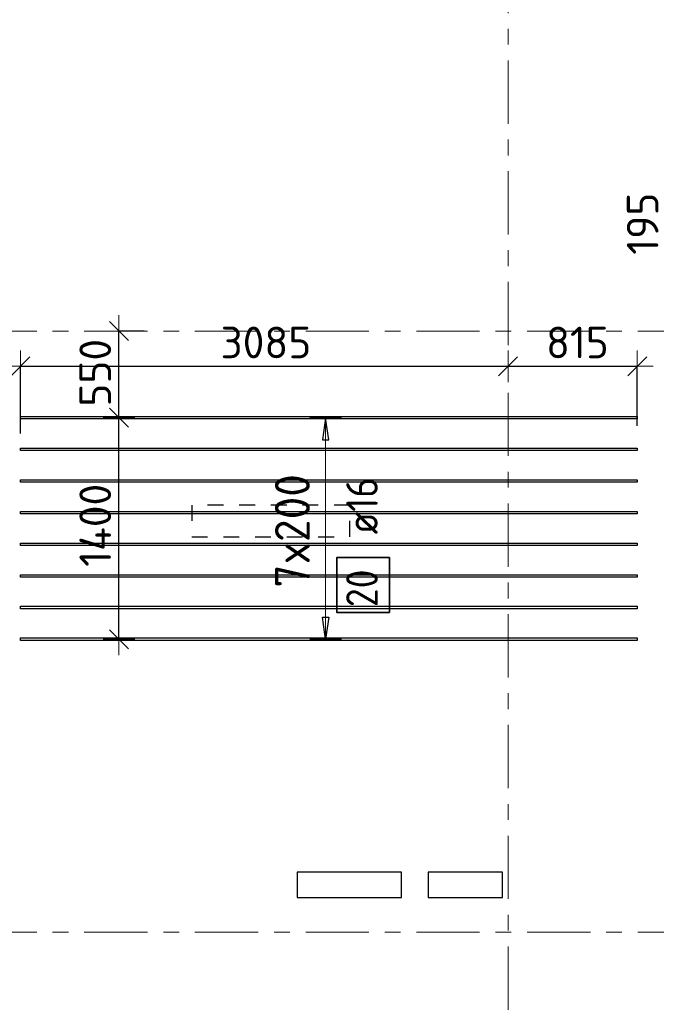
# Model space of a CAD drawing. Header units: metres. Extents: x -38 to 97, y -15 to 21.
# Tile 12 of 256: x 6.06 to 10.09, y 8.54 to 14.77. Entities that reach past the tile are written whole.
import ezdxf

# ---------------------------------------------------------------- set-up
doc = ezdxf.new("R2010")
doc.units = ezdxf.units.M
doc.header["$PDMODE"] = 65
for name, pattern in [('______11', [0.5, 0.4, -0.05, 0, -0.05]), ('______2', [0.0405, 0.03, -0.0105]), ('______5', [1.1, 0.8, -0.1, 0.1, -0.1])]:
    doc.linetypes.add(name, pattern=pattern)
for name, color, linetype, lineweight in [('XR$2$Осевая линия (1)', 7, '______5', 13), ('XR$6$Перекрытие (1)', 7, 'Continuous', 35), ('XR$6$Размерная линия (1)', 7, 'Continuous', 13)]:
    doc.layers.add(name, color=color, linetype=linetype, lineweight=lineweight)
doc.layers.add('XR$6$Арм.стержн.Доп. Арм верхн.зоны Х', color=7, linetype='Continuous', lineweight=35, true_color=0x8c8cff)
doc.layers.add('XR$7$Стена_ бетон несущ.', color=7, linetype='Continuous', lineweight=70, true_color=0xb4b496)
doc.styles.add('ISOCPEUR', font='txt')
doc.dimstyles.new('DIMSTYLE_3', dxfattribs={"dimtxt": 0.2, "dimasz": 0.2, "dimexe": 0, "dimexo": 0, "dimgap": 0.1, "dimtad": 2, "dimdec": 0, "dimlfac": 1000, "dimrnd": 5, "dimzin": 12, "dimdsep": 46, "dimtxsty": 'ISOCPEUR', "dimblk1": 'ALL_ML_STRICH', "dimblk2": 'ALL_ML_STRICH', "dimsah": 1, "dimcen": 0, "dimclrd": 7, "dimclre": 256, "dimclrt": 7, "dimadec": 0, "dimazin": 0, "dimtfac": 1, "dimtdec": 0, "dimtix": 1, "dimtmove": 2, "dimatfit": 3, "dimfxl": 0, "dimtzin": 0, "dimlwd": 0, "dimlwe": -3, "dimarcsym": 0})
doc.dimstyles.new('DIMSTYLE_36', dxfattribs={"dimtxt": 0.2, "dimasz": 0.2, "dimexe": 0, "dimexo": 0, "dimgap": 0.1, "dimtad": 2, "dimdec": 0, "dimlfac": 1000, "dimrnd": 5, "dimzin": 12, "dimdsep": 46, "dimtxsty": 'ISOCPEUR', "dimblk1": 'ALL_ML_STRICH', "dimblk2": 'ALL_ML_STRICH', "dimsah": 1, "dimcen": 0, "dimclrd": 7, "dimclre": 256, "dimclrt": 7, "dimadec": 0, "dimazin": 0, "dimtfac": 1, "dimtdec": 0, "dimtix": 1, "dimtmove": 2, "dimatfit": 3, "dimfxl": 0, "dimtvp": 1.2, "dimtzin": 0, "dimlwd": 0, "dimlwe": -3, "dimarcsym": 0})

# ---------------------------------------------------------------- blocks, each defined once
blk = doc.blocks.new('ALL_ML_STRICH')
at = {"color": 0, "linetype": 'ByBlock', "lineweight": -2}
for p, q in [((0, -0.5), (0, 0.5)), ((-1, 0), (0.5, 0)), ((-0.3, -0.3), (0.3, 0.3))]:
    blk.add_line(p, q, dxfattribs=at)
blk = doc.blocks.new('*D921')
at = {"layer": 'DEFPOINTS', "color": 7, "linetype": 'Continuous', "lineweight": 13, "transparency": 33554687}
for p in [(6.0667, 12.5776), (9.15, 12.5614), (6.0667, 12.1316)]:
    blk.add_point(p, dxfattribs=at)
at = {"layer": 'XR$6$Размерная линия (1)', "color": 9, "linetype": 'Continuous', "lineweight": -2, "true_color": 0xc7c7c7, "transparency": 33554687}
for p, q in [((6.0667, 12.1516), (6.0667, 12.5776)), ((9.15, 12.5776), (9.15, 12.5776))]:
    blk.add_line(p, q, dxfattribs=at)
at = {"layer": 'XR$6$Размерная линия (1)', "color": 7, "linetype": 'Continuous', "lineweight": -2, "transparency": 33554687}
blk.add_line((6.0667, 12.5776), (9.15, 12.5776), dxfattribs=at)
at = {"layer": 'XR$6$Размерная линия (1)', "color": 7, "linetype": 'Continuous', "lineweight": 13, "transparency": 33554687, "xscale": 0.2, "yscale": 0.2, "zscale": 0.2, "rotation": 180}
blk.add_blockref('ALL_ML_STRICH', (6.0667, 12.5776), dxfattribs=at)
at = {"layer": 'XR$6$Размерная линия (1)', "color": 7, "linetype": 'Continuous', "lineweight": 13, "transparency": 33554687, "xscale": 0.2, "yscale": 0.2, "zscale": 0.2}
blk.add_blockref('ALL_ML_STRICH', (9.15, 12.5776), dxfattribs=at)
at = {"layer": 'XR$6$Размерная линия (1)', "color": 7, "linetype": 'Continuous', "lineweight": 13, "transparency": 33554687, "insert": (7.6183, 12.7276), "char_height": 0.2, "width": 0.8, "attachment_point": 5, "style": 'ISOCPEUR'}
blk.add_mtext('\\A1;{3085}', dxfattribs=at)
blk = doc.blocks.new('*D922')
at = {"layer": 'DEFPOINTS', "color": 7, "linetype": 'Continuous', "lineweight": 13, "transparency": 33554687}
for p in [(9.15, 12.5776), (9.15, 12.5614), (9.9667, 12.1803)]:
    blk.add_point(p, dxfattribs=at)
at = {"layer": 'XR$6$Размерная линия (1)', "color": 9, "linetype": 'Continuous', "lineweight": -2, "true_color": 0xc7c7c7, "transparency": 33554687}
for p, q in [((9.15, 12.5776), (9.15, 12.5776)), ((9.9667, 12.2003), (9.9667, 12.5776))]:
    blk.add_line(p, q, dxfattribs=at)
at = {"layer": 'XR$6$Размерная линия (1)', "color": 7, "linetype": 'Continuous', "lineweight": -2, "transparency": 33554687}
blk.add_line((9.15, 12.5776), (9.9667, 12.5776), dxfattribs=at)
at = {"layer": 'XR$6$Размерная линия (1)', "color": 7, "linetype": 'Continuous', "lineweight": 13, "transparency": 33554687, "xscale": 0.2, "yscale": 0.2, "zscale": 0.2, "rotation": 180}
blk.add_blockref('ALL_ML_STRICH', (9.15, 12.5776), dxfattribs=at)
at = {"layer": 'XR$6$Размерная линия (1)', "color": 7, "linetype": 'Continuous', "lineweight": 13, "transparency": 33554687, "xscale": 0.2, "yscale": 0.2, "zscale": 0.2}
blk.add_blockref('ALL_ML_STRICH', (9.9667, 12.5776), dxfattribs=at)
at = {"layer": 'XR$6$Размерная линия (1)', "color": 7, "linetype": 'Continuous', "lineweight": 13, "transparency": 33554687, "insert": (9.5883, 12.7276), "char_height": 0.2, "width": 0.6, "attachment_point": 5, "style": 'ISOCPEUR'}
blk.add_mtext('\\A1;{815}', dxfattribs=at)
blk = doc.blocks.new('*D923')
at = {"layer": 'DEFPOINTS', "color": 7, "linetype": 'Continuous', "lineweight": 13, "transparency": 33554687}
for p in [(6.7543, 12.2519), (6.6893, 10.8519), (6.8049, 10.8519)]:
    blk.add_point(p, dxfattribs=at)
at = {"layer": 'XR$6$Размерная линия (1)', "color": 9, "linetype": 'Continuous', "lineweight": -2, "true_color": 0xc7c7c7, "transparency": 33554687}
for p, q in [((6.7343, 12.2519), (6.6893, 12.2519)), ((6.7849, 10.8519), (6.6893, 10.8519))]:
    blk.add_line(p, q, dxfattribs=at)
at = {"layer": 'XR$6$Размерная линия (1)', "color": 7, "linetype": 'Continuous', "lineweight": -2, "transparency": 33554687}
blk.add_line((6.6893, 10.8519), (6.6893, 12.2519), dxfattribs=at)
at = {"layer": 'XR$6$Размерная линия (1)', "color": 7, "linetype": 'Continuous', "lineweight": 13, "transparency": 33554687, "xscale": 0.2, "yscale": 0.2, "zscale": 0.2}
for p, rotation in [((6.6893, 12.2519), 90), ((6.6893, 10.8519), 270)]:
    blk.add_blockref('ALL_ML_STRICH', p, dxfattribs=dict(at, rotation=rotation))
at = {"layer": 'XR$6$Размерная линия (1)', "color": 7, "linetype": 'Continuous', "lineweight": 13, "transparency": 33554687, "insert": (6.5393, 11.5719), "char_height": 0.2, "width": 0.8, "attachment_point": 5, "rotation": 90, "style": 'ISOCPEUR'}
blk.add_mtext('\\A1;{1400}', dxfattribs=at)
blk = doc.blocks.new('*D924')
at = {"layer": 'DEFPOINTS', "color": 7, "linetype": 'Continuous', "lineweight": 13, "transparency": 33554687}
for p in [(6.8683, 12.8), (6.6893, 12.2519), (6.7543, 12.2519)]:
    blk.add_point(p, dxfattribs=at)
at = {"layer": 'XR$6$Размерная линия (1)', "color": 9, "linetype": 'Continuous', "lineweight": -2, "true_color": 0xc7c7c7, "transparency": 33554687}
for p, q in [((6.8483, 12.8), (6.6893, 12.8)), ((6.7343, 12.2519), (6.6893, 12.2519))]:
    blk.add_line(p, q, dxfattribs=at)
at = {"layer": 'XR$6$Размерная линия (1)', "color": 7, "linetype": 'Continuous', "lineweight": -2, "transparency": 33554687}
blk.add_line((6.6893, 12.2519), (6.6893, 12.8), dxfattribs=at)
at = {"layer": 'XR$6$Размерная линия (1)', "color": 7, "linetype": 'Continuous', "lineweight": 13, "transparency": 33554687, "xscale": 0.2, "yscale": 0.2, "zscale": 0.2}
for p, rotation in [((6.6893, 12.8), 90), ((6.6893, 12.2519), 270)]:
    blk.add_blockref('ALL_ML_STRICH', p, dxfattribs=dict(at, rotation=rotation))
at = {"layer": 'XR$6$Размерная линия (1)', "color": 7, "linetype": 'Continuous', "lineweight": 13, "transparency": 33554687, "insert": (6.5393, 12.536), "char_height": 0.2, "width": 0.6, "attachment_point": 5, "rotation": 90, "style": 'ISOCPEUR'}
blk.add_mtext('\\A1;{550}', dxfattribs=at)
blk = doc.blocks.new('*D1351')
at = {"layer": 'DEFPOINTS', "color": 7, "linetype": 'Continuous', "lineweight": 13, "transparency": 33554687}
for p in [(10.8968, 13.1944), (10.3887, 13.0002), (10.8893, 13.0002)]:
    blk.add_point(p, dxfattribs=at)
at = {"layer": 'XR$6$Размерная линия (1)', "color": 9, "linetype": 'Continuous', "lineweight": -2, "true_color": 0xc7c7c7, "transparency": 33554687}
for p, q in [((10.8768, 13.1944), (10.3887, 13.1944)), ((10.8693, 13.0002), (10.3887, 13.0002))]:
    blk.add_line(p, q, dxfattribs=at)
at = {"layer": 'XR$6$Размерная линия (1)', "color": 7, "linetype": 'Continuous', "lineweight": -2, "transparency": 33554687}
blk.add_line((10.3887, 13.0002), (10.3887, 13.1944), dxfattribs=at)
at = {"layer": 'XR$6$Размерная линия (1)', "color": 7, "linetype": 'Continuous', "lineweight": 13, "transparency": 33554687, "xscale": 0.2, "yscale": 0.2, "zscale": 0.2}
for p, rotation in [((10.3887, 13.1944), 90), ((10.3887, 13.0002), 270)]:
    blk.add_blockref('ALL_ML_STRICH', p, dxfattribs=dict(at, rotation=rotation))
at = {"layer": 'XR$6$Размерная линия (1)', "color": 7, "linetype": 'Continuous', "lineweight": 13, "transparency": 33554687, "insert": (10.0006, 13.4785), "char_height": 0.2, "width": 0.6, "attachment_point": 5, "rotation": 90, "style": 'ISOCPEUR'}
blk.add_mtext('\\A1;{195}', dxfattribs=at)

msp = doc.modelspace()

# ---------------------------------------------------------------- linework, layer by layer
at = {"layer": 'XR$2$Осевая линия (1)', "color": 253, "linetype": '______11', "lineweight": 13, "true_color": 0xa0a0a0, "transparency": 33554687}
for p, q in [((9.15, -3.39), (9.15, 19.78)), ((-2.63, 12.8), (62.6, 12.8)), ((-2.63, 9), (62.6, 9))]:
    msp.add_line(p, q, dxfattribs=at)
at = {"layer": 'XR$6$Арм.стержн.Доп. Арм верхн.зоны Х', "color": 253, "linetype": 'Continuous', "lineweight": -3, "true_color": 0xa0a0a0, "transparency": 33554687}
for p, q in [((7.9959, 12.2519), (7.8959, 12.2519)), ((7.9959, 12.2519), (8.0959, 12.2519)), ((7.9959, 10.8519), (7.8959, 10.8519)), ((7.9959, 10.8519), (8.0959, 10.8519))]:
    msp.add_line(p, q, dxfattribs=at)
at = {"layer": 'XR$6$Арм.стержн.Доп. Арм верхн.зоны Х', "color": 7, "linetype": 'Continuous', "lineweight": 25, "transparency": 33554687}
for p, q in [((7.9959, 12.2519), (7.9759, 12.1119)), ((8.0159, 12.1119), (7.9959, 12.2519)), ((7.9759, 12.1119), (8.0159, 12.1119)), ((7.9959, 10.8519), (7.9759, 10.9919)), ((7.9759, 10.9919), (8.0159, 10.9919)), ((8.0159, 10.9919), (7.9959, 10.8519))]:
    msp.add_line(p, q, dxfattribs=at)
at = {"layer": 'XR$6$Арм.стержн.Доп. Арм верхн.зоны Х', "color": 7, "linetype": 'Continuous', "lineweight": 13, "transparency": 33554687}
for p, q in [((7.9959, 12.2519), (7.9959, 12.2519)), ((7.9959, 10.8519), (7.9959, 12.2519)), ((7.9959, 10.8519), (7.9959, 10.8519))]:
    msp.add_line(p, q, dxfattribs=at)
at = {"layer": 'XR$6$Арм.стержн.Доп. Арм верхн.зоны Х', "color": 7, "linetype": 'Continuous', "lineweight": 25, "transparency": 33554687}
for points in [[(9.9667, 12.2439), (6.0667, 12.2439), (6.0667, 12.2599), (9.9667, 12.2599), (9.9667, 12.2439)], [(9.9667, 12.0439), (6.0667, 12.0439), (6.0667, 12.0599), (9.9667, 12.0599), (9.9667, 12.0439)], [(9.9667, 11.8439), (6.0667, 11.8439), (6.0667, 11.8599), (9.9667, 11.8599), (9.9667, 11.8439)], [(9.9667, 11.6439), (6.0667, 11.6439), (6.0667, 11.6599), (9.9667, 11.6599), (9.9667, 11.6439)], [(9.9667, 11.4439), (6.0667, 11.4439), (6.0667, 11.4599), (9.9667, 11.4599), (9.9667, 11.4439)], [(9.9667, 11.2439), (6.0667, 11.2439), (6.0667, 11.2599), (9.9667, 11.2599), (9.9667, 11.2439)], [(9.9667, 11.0439), (6.0667, 11.0439), (6.0667, 11.0599), (9.9667, 11.0599), (9.9667, 11.0439)], [(9.9667, 10.8439), (6.0667, 10.8439), (6.0667, 10.8599), (9.9667, 10.8599), (9.9667, 10.8439)]]:
    msp.add_lwpolyline(points, dxfattribs=at)
at = {"layer": 'XR$6$Арм.стержн.Доп. Арм верхн.зоны Х', "color": 7, "linetype": 'Continuous', "lineweight": 35, "transparency": 33554687}
msp.add_lwpolyline([(8.3993, 11.0213), (8.3993, 11.368), (8.0659, 11.368), (8.0659, 11.0213), (8.3993, 11.0213)], dxfattribs=at)
at = {"layer": 'XR$6$Перекрытие (1)', "color": 7, "linetype": 'Continuous', "lineweight": 25, "transparency": 33554687}
for p, q in [((7.8156, 9.3795), (7.8156, 9.2195)), ((8.4756, 9.3795), (7.8156, 9.3795)), ((8.4756, 9.2195), (8.4756, 9.3795)), ((8.6449, 9.3795), (8.6449, 9.2195)), ((9.1149, 9.3795), (8.6449, 9.3795)), ((9.1149, 9.2195), (9.1149, 9.3795)), ((7.8156, 9.2195), (8.4756, 9.2195)), ((8.6449, 9.2195), (9.1149, 9.2195))]:
    msp.add_line(p, q, dxfattribs=at)
at = {"layer": 'XR$7$Стена_ бетон несущ.', "color": 253, "linetype": '______2', "lineweight": -3, "true_color": 0xa0a0a0, "transparency": 33554687}
for p, q in [((8.1499, 11.7), (7.1499, 11.7)), ((7.1499, 11.7), (7.1499, 11.5)), ((8.1499, 11.5), (8.1499, 11.7)), ((7.1499, 11.5), (8.1499, 11.5))]:
    msp.add_line(p, q, dxfattribs=at)

# ---------------------------------------------------------------- texts
at = {"layer": 'XR$6$Арм.стержн.Доп. Арм верхн.зоны Х', "color": 7, "linetype": 'Continuous', "lineweight": 13, "transparency": 33554687, "insert": (7.8959, 11.1779), "char_height": 0.22, "width": 0.873359, "attachment_point": 7, "rotation": 90, "style": 'ISOCPEUR'}
msp.add_mtext('\\W0.95;7x200', dxfattribs=at)
at = {"layer": 'XR$6$Арм.стержн.Доп. Арм верхн.зоны Х', "color": 7, "linetype": 'Continuous', "lineweight": 25, "transparency": 33554687, "char_height": 0.2, "attachment_point": 7, "rotation": 90, "style": 'ISOCPEUR'}
for s, insert, width in [('\\W0.89; ø16 ', (8.3259, 11.4013), 0.749105), ('\\W0.87;20', (8.3259, 11.0547), 0.367208)]:
    msp.add_mtext(s, dxfattribs=dict(at, insert=insert, width=width))

# ---------------------------------------------------------------- dimensions: what is measured, and where the dimension line sits
at = {"layer": 'XR$6$Размерная линия (1)', "color": 7, "linetype": 'Continuous', "lineweight": 13, "transparency": 33554687}
for base, p1, p2, dimstyle, picture, middle in [((10.3887, 13.1944), (10.8693, 13.0002), (10.8768, 13.1944), 'DIMSTYLE_36', '*D1351', (10.0006, 13.4785)), ((6.6893, 12.8), (6.7343, 12.2519), (6.8483, 12.8), 'DIMSTYLE_36', '*D924', (6.5393, 12.536)), ((6.6893, 12.2519), (6.7849, 10.8519), (6.7343, 12.2519), 'DIMSTYLE_3', '*D923', (6.5393, 11.5719))]:
    dim = msp.add_linear_dim(base=base, p1=p1, p2=p2, angle=90, dimstyle=dimstyle, override={"dimpost": '<>', "dimclrd": 7, "dimclre": 9, "dimclrt": 7, "dimlwd": 0, "dimlwe": 65533}, dxfattribs=at)
    dim.commit()
    dim.dimension.update_dxf_attribs({"geometry": picture, "text_midpoint": middle, "dimtype": 160})
for base, p1, p2, picture, middle in [((9.15, 12.5776), (6.0667, 12.1516), (9.15, 12.5776), '*D921', (7.6183, 12.7276)), ((9.9667, 12.5776), (9.15, 12.5776), (9.9667, 12.2003), '*D922', (9.5883, 12.7276))]:
    dim = msp.add_linear_dim(base=base, p1=p1, p2=p2, dimstyle='DIMSTYLE_3', override={"dimpost": '<>', "dimclrd": 7, "dimclre": 9, "dimclrt": 7, "dimlwd": 0, "dimlwe": 65533}, dxfattribs=at)
    dim.commit()
    dim.dimension.update_dxf_attribs({"geometry": picture, "text_midpoint": middle, "dimtype": 160})

doc.saveas('drawing.dxf')
